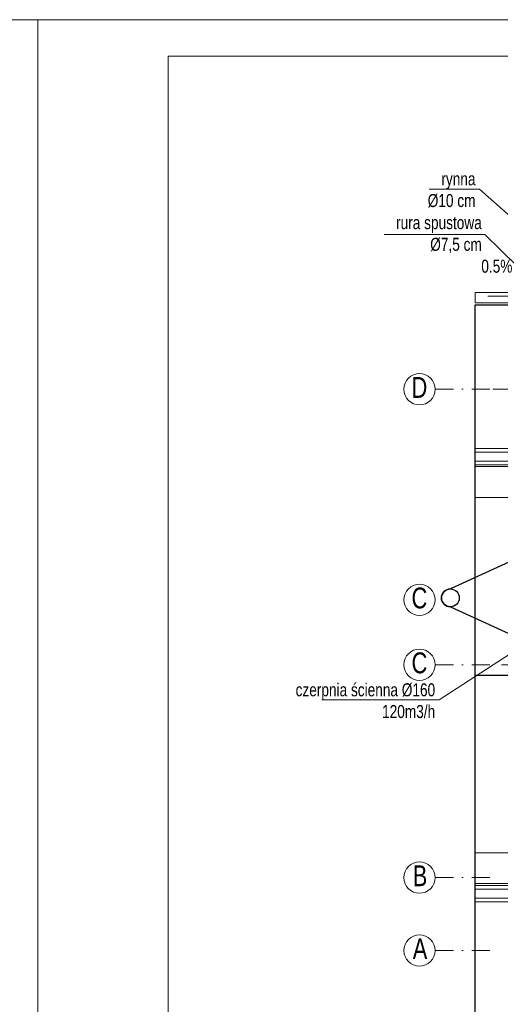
# Model space of a CAD drawing. Header units: inches. Extents: x 57112 to 98566, y -51777 to -16564.
# Tile 127 of 138: x 79950 to 80411, y -20769 to -19824. Entities that reach past the tile are written whole.
import ezdxf

# ---------------------------------------------------------------- set-up
doc = ezdxf.new("R2010")
doc.units = ezdxf.units.IN
doc.header["$MEASUREMENT"] = 0
doc.linetypes.add('DASHDOT', pattern=[1, 0.5, -0.25, 0, -0.25])
doc.layers.get('0').update_dxf_attribs({"color": 251, "lineweight": 0})
for name, color, linetype, lineweight in [('## 08 Nawiew opis', 1, 'Continuous', 0), ('A--tabelka rysunku', 7, 'Continuous', 0), ('p-- przekrój-drew', 251, 'Continuous', 20), ('p--dach', 251, 'Continuous', 30), ('p--dach-rynna', 251, 'Continuous', 0), ('p--opisy dodatkowe', 251, 'Continuous', 0), ('p--osie konstr', 250, 'DASHDOT', 15), ('p--osie konstr.-NR', 250, 'DASHDOT', 15), ('p--przekrój-cienki', 251, 'Continuous', 5), ('p--wiązar dachowy', 250, 'Continuous', 0)]:
    doc.layers.add(name, color=color, linetype=linetype, lineweight=lineweight)
doc.styles.add('1-50', font='arial.ttf', dxfattribs={"width": 0.75, "height": 12.5})
doc.styles.get("Standard").update_dxf_attribs({"font": 'arial.ttf', "width": 0.75})
doc.linetypes.add('LINIA17', pattern='A,1e-05,[146,RODZLIN.shx,S=0.03819,R=0,X=0,Y=-0.13482],-1.52796', length=1.52797)

# ---------------------------------------------------------------- blocks, each defined once
blk = doc.blocks.new('strzałka')
for q in [(-19.45, 4.13), (0, 0), (-18.87, -3.25)]:
    blk.add_line((-29.28, 0), q)

msp = doc.modelspace()

# ---------------------------------------------------------------- linework, layer by layer
at = {"layer": '## 08 Nawiew opis', "color": 6, "elevation": 151.8}
msp.add_lwpolyline([(80239.86, -20476.725), (80352.505, -20476.725), (80426.965, -20428.405)], dxfattribs=at)
at = {"linetype": 'Continuous', "ltscale": 8}
for p, q in [((81449.465, -20251.35, 151.8), (80386.965, -20251.35, 151.8)), ((81449.465, -20654.961, 151.8), (80386.965, -20654.961, 151.8))]:
    msp.add_line(p, q, dxfattribs=at)
at = {"layer": 'A--tabelka rysunku', "linetype": 'Continuous', "elevation": 151.8}
for points in [[(77867.413, -21309.191), (79967.413, -21309.191), (79967.413, -19824.191), (77867.413, -19824.191)], [(79967.413, -21309.191), (82067.413, -21309.191), (82067.413, -19824.191), (79967.413, -19824.191)], [(80092.413, -21274.191), (82032.413, -21274.191), (82032.413, -19859.191), (80092.413, -19859.191)]]:
    msp.add_lwpolyline(points, close=True, dxfattribs=at)
at = {"layer": 'p-- przekrój-drew', "color": 7, "linetype": 'LINIA17', "lineweight": 0, "ltscale": 5}
for p, q in [((81449.465, -20251.35, 151.8), (80386.965, -20251.35, 151.8)), ((81449.465, -20654.961, 151.8), (80386.965, -20654.961, 151.8))]:
    msp.add_line(p, q, dxfattribs=at)
at = {"layer": 'p--dach', "color": 251, "linetype": 'Continuous', "ltscale": 35}
msp.add_line((80386.965, -20453.155, 151.8), (81449.465, -20453.155, 151.8), dxfattribs=at)
at = {"layer": 'p--dach', "color": 251, "linetype": 'Continuous', "ltscale": 35, "elevation": 151.8}
msp.add_lwpolyline([(81449.465, -20808.405), (80386.965, -20808.405), (80386.965, -20097.905), (81449.465, -20097.905)], close=True, dxfattribs=at)
msp.add_lwpolyline([(80426.965, -20330.553), (80426.965, -20341.322), (80363.222, -20370.465, 1), (80363.222, -20387.563), (80426.965, -20416.706), (80426.965, -20427.475)], format="xyb", dxfattribs=at)
at = {"layer": 'p--dach', "color": 251, "linetype": 'Continuous', "ltscale": 35}
msp.add_circle((80363.222, -20379.014, 151.8), 8.549, dxfattribs=at)
at = {"layer": 'p--dach-rynna', "color": 251, "lineweight": 5, "elevation": 151.8}
msp.add_lwpolyline([(80386.965, -20095.905), (81449.465, -20095.905), (81449.465, -20085.905), (80386.965, -20085.905)], close=True, dxfattribs=at)
at = {"layer": 'p--opisy dodatkowe', "color": 251, "elevation": 151.8}
for points in [[(80342.772, -19986.954), (80390.999, -19986.954), (80506.796, -20089.256)], [(80299.705, -20030.199), (80396.16, -20030.199), (80458.075, -20090.782)]]:
    msp.add_lwpolyline(points, dxfattribs=at)
at = {"layer": 'p--osie konstr', "color": 251, "linetype": 'DASHDOT', "ltscale": 35}
for p, q in [((81439.465, -20178.855, 151.8), (80394.105, -20178.855, 151.8)), ((81482.764, -20443.155, 151.8), (80409.711, -20443.155, 151.8))]:
    msp.add_line(p, q, dxfattribs=at)
at = {"layer": 'p--osie konstr.-NR', "color": 251, "linetype": 'DASHDOT', "ltscale": 35}
for p, q in [((80348.571, -20178.855, 151.8), (80409.711, -20178.855, 151.8)), ((80348.571, -20443.155, 151.8), (80409.711, -20443.155, 151.8)), ((80348.571, -20647.455, 151.8), (80409.711, -20647.455, 151.8)), ((80348.571, -20717.455, 151.8), (80409.711, -20717.455, 151.8))]:
    msp.add_line(p, q, dxfattribs=at)
at = {"layer": 'p--osie konstr.-NR', "color": 251, "linetype": 'Continuous', "ltscale": 35}
for centre in [(80333.571, -20178.855, 151.8), (80333.571, -20380.899, 151.8), (80333.571, -20443.155, 151.8), (80333.571, -20647.455, 151.8), (80333.571, -20717.455, 151.8)]:
    msp.add_circle(centre, 15, dxfattribs=at)
at = {"layer": 'p--przekrój-cienki', "linetype": 'Continuous', "ltscale": 35}
for p, q in [((81449.465, -20235.659, 151.8), (80386.965, -20235.659, 151.8)), ((81449.465, -20239.146, 151.8), (80386.965, -20239.146, 151.8)), ((81449.465, -20247.863, 151.8), (80386.965, -20247.863, 151.8)), ((81449.465, -20658.448, 151.8), (80386.965, -20658.448, 151.8)), ((81449.465, -20667.165, 151.8), (80386.965, -20667.165, 151.8)), ((81449.465, -20670.652, 151.8), (80386.965, -20670.652, 151.8))]:
    msp.add_line(p, q, dxfattribs=at)
at = {"layer": 'p--wiązar dachowy'}
for p, q in [((81449.465, -20253.083, 151.8), (80386.965, -20253.083, 151.8)), ((81449.465, -20282.732, 151.8), (80386.965, -20282.732, 151.8)), ((81449.465, -20623.579, 151.8), (80386.965, -20623.579, 151.8)), ((81449.465, -20653.228, 151.8), (80386.965, -20653.228, 151.8))]:
    msp.add_line(p, q, dxfattribs=at)

# ---------------------------------------------------------------- block references
at = {"layer": 'p--dach-rynna', "color": 251, "linetype": 'Continuous', "lineweight": 0, "ltscale": 35, "rotation": 180}
msp.add_blockref('strzałka', (80399.251, -20089.343, 151.8), dxfattribs=at)

# ---------------------------------------------------------------- texts
at = {"layer": '## 08 Nawiew opis', "color": 6, "insert": (80348.626, -20460.974, 151.8), "char_height": 12.5, "width": 177.1707, "attachment_point": 3, "style": '1-50'}
msp.add_mtext('czerpnia ścienna %%c160\\P120m3/h', dxfattribs=at)
at = {"layer": 'p--opisy dodatkowe', "color": 251, "char_height": 12.5, "style": '1-50'}
for s, insert, width, attachment_point in [('rynna\\PØ10 cm', (80387.324, -19970.647, 151.8), 177.1707, 3), ('rura spustowa\\P%%c7,5 cm', (80393.345, -20048.325, 151.8), 177.1707, 9), ('0.5%', (80422.729, -20054.497, 151.8), 23.58547, 3)]:
    msp.add_mtext(s, dxfattribs=dict(at, insert=insert, width=width, attachment_point=attachment_point))
at = {"layer": 'p--osie konstr.-NR', "color": 251, "linetype": 'Continuous', "ltscale": 35, "char_height": 20, "width": 63.5564, "attachment_point": 3}
for s, insert in [('D', (80341.077, -20167.059, 151.8)), ('C', (80341.077, -20369.103, 151.8)), ('C', (80341.077, -20431.359, 151.8)), ('B', (80341.077, -20635.659, 151.8)), ('A', (80341.077, -20705.659, 151.8))]:
    msp.add_mtext(s, dxfattribs=dict(at, insert=insert))

doc.saveas('drawing.dxf')
